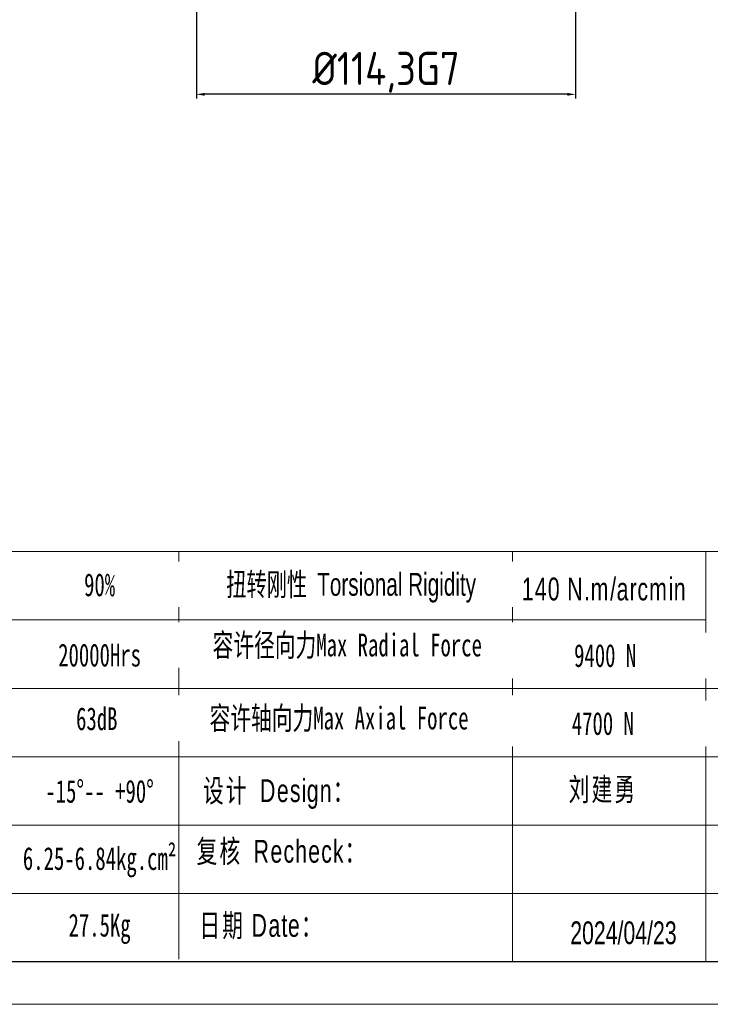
# Model space of a CAD drawing. Header units: millimetres. Extents: x 2020 to 3108, y 344 to 1109.
# Tile 13 of 17: x 2555 to 2763, y 344 to 640. Entities that reach past the tile are written whole.
import ezdxf

# ---------------------------------------------------------------- set-up
doc = ezdxf.new("R2010")
doc.units = ezdxf.units.MM
doc.layers.add('6文字层', color=3, linetype='Continuous')
doc.layers.add('SLD-0', color=7, linetype='Continuous', lineweight=18)
doc.layers.add('图框_外框线', color=7, linetype='Continuous', lineweight=18)
doc.styles.add('工程字', font='gbenor.shx', dxfattribs={"bigfont": 'gbcbig.shx'})
doc.styles.add('标准', font='arial.ttf', dxfattribs={"width": 0.667})
doc.dimstyles.new('ISO-25', dxfattribs={"dimtxt": 2.5, "dimasz": 2.5, "dimexe": 1.25, "dimexo": 0.625, "dimtad": 1, "dimtxsty": 'Standard', "dimcen": 2.5, "dimadec": 0, "dimazin": 0, "dimtfac": 1, "dimtmove": 0, "dimatfit": 3, "dimfxl": 1, "dimarcsym": 0})

# ---------------------------------------------------------------- blocks, each defined once
blk = doc.blocks.new('*D120')
at = {"layer": '6文字层', "color": 0, "lineweight": -2}
for p, q in [((2608.49, 665.89), (2608.49, 616.74)), ((2722.79, 665.89), (2722.79, 616.74)), ((2720.29, 617.99), (2610.99, 617.99))]:
    blk.add_line(p, q, dxfattribs=at)
at = {"layer": '6文字层', "color": 0}
for points in [[(2610.99, 618.41), (2610.99, 617.57), (2608.49, 617.99)], [(2720.29, 617.57), (2720.29, 618.41), (2722.79, 617.99)]]:
    blk.add_solid(points, dxfattribs=at)
at = {"layer": 'Defpoints', "color": 0}
for p in [(2608.49, 666.51), (2722.79, 666.51), (2608.49, 617.99)]:
    blk.add_point(p, dxfattribs=at)
at = {"layer": '6文字层', "color": 0, "insert": (2665.64, 624.62), "char_height": 10, "attachment_point": 5, "style": '工程字'}
blk.add_mtext('%%C114,3G7', dxfattribs=at)

msp = doc.modelspace()

# ---------------------------------------------------------------- linework, layer by layer
at = {"layer": '图框_外框线'}
for p, q in [((2121.795, 480.1589), (3094.9905, 480.1589)), ((2603.1656, 480.1589), (2603.1656, 357.2308)), ((2703.755, 480.1589), (2703.755, 356.5451)), ((2762.014, 480.1589), (2762.014, 356.5451)), ((2215.0582, 459.5339), (2762.014, 459.5339)), ((2121.795, 438.9089), (3094.9905, 438.9089)), ((2215.0582, 418.2839), (3094.9905, 418.2839)), ((2215.0582, 397.6589), (3094.9905, 397.6589)), ((2215.0582, 377.0339), (3094.9905, 377.0339))]:
    msp.add_line(p, q, dxfattribs=at)
at = {"layer": '图框_外框线', "color": 3}
msp.add_lwpolyline([(2026.2507, 343.6688), (3107.8668, 343.6688), (3107.8668, 1108.5259), (2026.2507, 1108.5259)], close=True, dxfattribs=at)
at = {"layer": '图框_外框线', "color": 3, "lineweight": 25}
msp.add_lwpolyline([(2090.6326, 356.5451), (3094.9905, 356.5451), (3094.9905, 1095.6495), (2090.6326, 1095.6495)], close=True, dxfattribs=at)

# ---------------------------------------------------------------- texts
at = {"layer": 'SLD-0', "color": 1, "char_height": 6.875, "width": 87.922205, "attachment_point": 2, "style": '标准'}
for s, insert in [('{\\fSimSun|b1|i0|c134|p2;90%}', (2579.3216, 473.5742)), ('{\\T1.1;140 N.m/arcmin}', (2731.4224, 472.3063)), ('{\\fSimSun|b1|i0|c134|p2;20000Hrs}', (2579.3216, 452.3847)), ('{\\fSimSun|b1|i0|c134|p2;63dB}', (2578.4749, 433.1942)), ('{\\fSimSun|b0|i0|c134|p2;\\T1.1;刘建勇}', (2731.0144, 411.9077)), ('{\\fSimSun|b1|i0|c134|p2;-15%%D-- +90%%D}', (2579.3216, 411.3308)), ('{\\fSimSun|b0|i0|c134|p2;\\T1.1;设计 \\fArial|b0|i0|c0|p34;Design\\fSimSun|b0|i0|c134|p2;：}', (2633.479, 411.5144)), ('{\\fSimSun|b1|i0|c134|p2;6.25-6.84kg.cm²}', (2579.3216, 391.061)), ('{\\fSimSun|b0|i0|c134|p2;\\T1.1;复核 \\fArial|b0|i0|c0|p34;Recheck\\fSimSun|b0|i0|c134|p2;：}', (2634.2921, 393.2355)), ('{\\fSimSun|b1|i0|c134|p2;網址/邮箱Website/email}', (2812.2343, 392.7754)), ('{\\fSimSun|b1|i0|c134|p2;27.5Kg}', (2579.3216, 370.9566)), ('{\\T1.1;日期 Date：}', (2628.1382, 370.8919)), ('2024/04/23', (2737.1919, 368.6637))]:
    msp.add_mtext(s, dxfattribs=dict(at, insert=insert))

# ---------------------------------------------------------------- dimensions: what is measured, and where the dimension line sits
at = {"layer": '6文字层'}
dim = msp.add_linear_dim(base=(2608.4855, 617.9903), p1=(2722.7855, 666.5126), p2=(2608.4855, 666.5126), text='%%C<>G7', dimstyle='ISO-25', override={"dimtxt": 10, "dimgap": 1, "dimtxsty": '工程字'}, dxfattribs=at)
dim.commit()
dim.dimension.update_dxf_attribs({"geometry": '*D120', "text_midpoint": (2665.6355, 617.9903), "dimtype": 160})

# ---------------------------------------------------------------- next in the draw order: texts
at = {"layer": 'SLD-0', "color": 1, "char_height": 6.875, "width": 116.830678, "attachment_point": 2, "style": '标准', "bg_fill": 2}
for s, insert in [('{\\f宋体|b0|i0|c134|p2;\\W0.65;扭转刚性 \\fArial|b0|i0|c0|p34;Torsional Rigidity}', (2655.1281, 473.7042)), ('{\\f宋体|b0|i0|c134|p2;容许径向力Max Radial Force}', (2653.9442, 455.4208))]:
    msp.add_mtext(s, dxfattribs=dict(at, insert=insert))

# ---------------------------------------------------------------- next in the draw order: texts
for s, insert in [('{\\fSimSun|b1|i0|c134|p2;9400 N}', (2731.6752, 452.2539)), ('{\\f宋体|b0|i0|c134|p2;容许轴向力Max Axial Force}', (2651.4771, 433.3909))]:
    msp.add_mtext(s, dxfattribs=dict(at, insert=insert))

# ---------------------------------------------------------------- next in the draw order: texts
at = {"layer": 'SLD-0', "color": 1, "insert": (2730.9804, 431.7662), "char_height": 6.875, "width": 116.830678, "attachment_point": 2, "style": '标准', "bg_fill": 2}
msp.add_mtext('\\pxt8;{\\fSimSun|b1|i0|c134|p2;4700 N}', dxfattribs=at)

doc.saveas('drawing.dxf')
